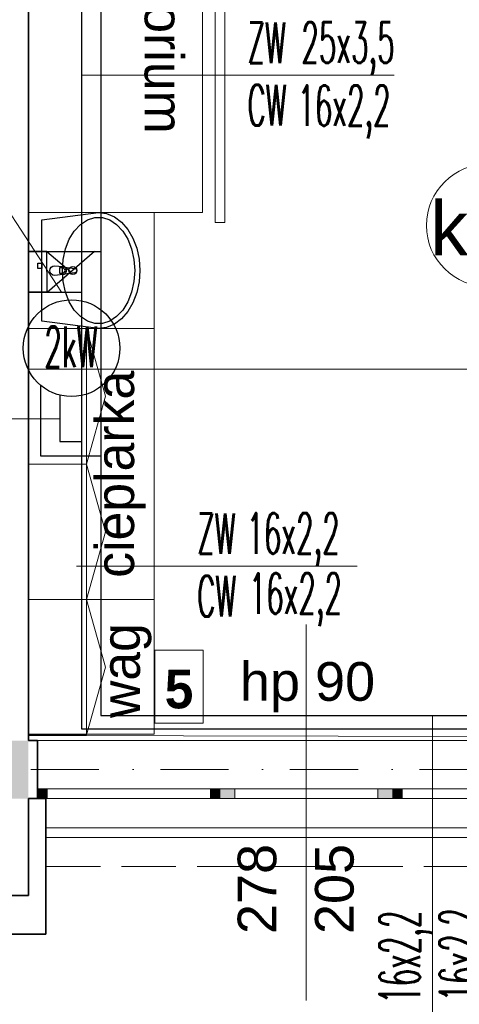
# Model space of a CAD drawing. Header units: millimetres. Extents: x -34676 to 172266, y 39940 to 476087.
# Tile 253 of 256: x 37945 to 40219, y 422748 to 427838. Entities that reach past the tile are written whole.
import ezdxf
from ezdxf.lldxf.tags import DXFTag

# ---------------------------------------------------------------- set-up
doc = ezdxf.new("R2010")
doc.units = ezdxf.units.MM
doc.header["$MEASUREMENT"] = 0
doc.set_wipeout_variables(frame=1)
for name, pattern in [('Krawędzie ukryte', [3.912222, 2.822222, -1.09]), ('Kropki i Kreski', [6.702778, 3.527778, -1.763889, 0, -1.411111]), ('thk_line_type', [945, 540, -405]), ('Wipeout_Contour', [1000, 0, -1000])]:
    doc.linetypes.add(name, pattern=pattern)
for name, color, linetype in [('#IS_ armatura sanitar', 250, 'Continuous'), ('#podkład', 252, 'Continuous'), ('- A - ocieplenie', 7, 'Continuous'), ('2D - Ogólne', 7, 'Continuous'), ('2D - Rysunki i Obrazki', 7, 'Continuous'), ('IS_Text_Pion_Wodociag', 7, 'Continuous'), ('Konstrukcja - Siatka mod', 7, 'Continuous'), ('Konstrukcja - Stropy', 7, 'Continuous'), ('Konstrukcja - Ściany nośne wew..P', 7, 'Continuous'), ('Konstrukcja - Ściany zewnętrzne', 7, 'Continuous'), ('Okna Archicada', 7, 'Continuous'), ('Wnętrze - Umeblowanie', 7, 'Continuous'), ('Wnętrze - Wyposażenie', 7, 'Continuous'), ('Znaczniki okien Archicada', 7, 'Continuous')]:
    doc.layers.add(name, color=color, linetype=linetype)
doc.layers.add('#ks', color=34, linetype='Continuous', lineweight=30)
doc.layers.add('#woda', color=4, linetype='Continuous', lineweight=18)
for name, color, linetype, true_color in [('IS_Ciepła_woda', 1, 'DASHDOT', 0xff0000), ('IS_Opisy_działek_Wodociag', 7, 'SOLID', 0x000000), ('IS_Zimna_woda', 5, 'SOLID', 0x0000ff)]:
    doc.layers.add(name, color=color, linetype=linetype, true_color=true_color)
doc.styles.add('ROMANS', font='romans', dxfattribs={"width": 0.6})
doc.styles.get("Standard").update_dxf_attribs({"font": 'arial.ttf'})
doc.styles.add('STYL_AUTOMATYCZNY_1', font='arial.ttf')
doc.styles.add('STYL_AUTOMATYCZNY_11', font='txt')
doc.styles.add('STYL_AUTOMATYCZNY_8', font='txt')
tags = doc.linetypes.add('DASHDOT', pattern=[20, 10, -5, 0, -5]).pattern_tags.tags
tags[10:11] = [DXFTag(74, 4), DXFTag(75, 0), DXFTag(340, '0'), DXFTag(46, 0.0), DXFTag(50, 0.0), DXFTag(44, 0.0), DXFTag(45, 0.0)]
tags[8:9] = [DXFTag(74, 4), DXFTag(75, 0), DXFTag(340, '0'), DXFTag(46, 0.0), DXFTag(50, 0.0), DXFTag(44, 0.0), DXFTag(45, 0.0)]
tags[6:7] = [DXFTag(74, 4), DXFTag(75, 0), DXFTag(340, '0'), DXFTag(46, 0.0), DXFTag(50, 0.0), DXFTag(44, 0.0), DXFTag(45, 0.0)]
tags[4:5] = [DXFTag(74, 4), DXFTag(75, 0), DXFTag(340, '0'), DXFTag(46, 0.0), DXFTag(50, 0.0), DXFTag(44, 0.0), DXFTag(45, 0.0)]
tags = doc.linetypes.add('SOLID', pattern=[10, 10, 0]).pattern_tags.tags
tags[6:7] = [DXFTag(74, 4), DXFTag(75, 0), DXFTag(340, '0'), DXFTag(46, 0.0), DXFTag(50, 0.0), DXFTag(44, 0.0), DXFTag(45, 0.0)]
tags[4:5] = [DXFTag(74, 4), DXFTag(75, 0), DXFTag(340, '0'), DXFTag(46, 0.0), DXFTag(50, 0.0), DXFTag(44, 0.0), DXFTag(45, 0.0)]

# ---------------------------------------------------------------- blocks, each defined once
blk = doc.blocks.new('ks')
at = {"layer": '#woda', "color": 7, "lineweight": 30}
for p, q in [((-16727.92, -26593.79), (-16751.19, -26573.79)), ((-16727.92, -26573.79), (-16739.55, -26583.79)), ((-16727.92, -26593.79), (-16727.92, -26573.79)), ((-16727.92, -26573.79), (-16718.81, -26573.79)), ((-16727.92, -26593.79), (-16718.79, -26593.79))]:
    blk.add_line(p, q, dxfattribs=at)
blk = doc.blocks.new('tsfdcsa')
at = {"layer": 'Konstrukcja - Ściany zewnętrzne', "linetype": 'Continuous', "lineweight": 13}
for points in [[(37297.6, 101910.5), (37297.6, 101610.5), (37597.6, 101910.5)], [(37597.6, 101910.5), (37297.6, 101610.5), (37597.6, 101610.5)]]:
    blk.add_hatch(color=252, dxfattribs=at).paths.add_polyline_path(points)
at = {"layer": '- A - ocieplenie', "color": 252, "linetype": 'Continuous', "lineweight": 35, "ltscale": 100}
for p, q in [((37687.6, 101610.5), (37687.6, 101560.5)), ((37687.6, 101460.5), (37687.6, 101610.5)), ((37687.6, 101460.5), (37687.6, 101610.5)), ((37687.6, 101560.5), (37687.6, 101410.5))]:
    blk.add_line(p, q, dxfattribs=at)
at = {"layer": '- A - ocieplenie', "color": 252, "linetype": 'Continuous', "lineweight": 35, "ltscale": 100, "flags": 128}
for points in [[(37687.6, 101610.5), (37597.6, 101610.5)], [(37597.6, 101610.5), (37687.6, 101610.5)], [(37597.6, 101410.5), (37597.6, 101110.4)], [(37687.6, 101110.4), (37687.6, 101410.5)], [(37597.6, 101110.4), (37297.6, 101110.4)], [(37687.6, 100910.4), (37687.6, 101110.4)], [(37297.6, 100910.4), (37687.6, 100910.4)]]:
    blk.add_lwpolyline(points, dxfattribs=at)
at = {"layer": '- A - ocieplenie', "color": 252, "linetype": 'Krawędzie ukryte', "lineweight": 20, "ltscale": 100, "flags": 128}
for points in [[(49287.6, 101610.5), (37687.6, 101610.5)], [(49487.6, 101460.5), (37687.6, 101460.5)], [(37687.6, 101460.5), (37687.6, 101260.5)], [(37687.6, 101460.5), (49287.6, 101460.5)], [(37687.6, 101260.5), (49487.6, 101260.5)]]:
    blk.add_lwpolyline(points, dxfattribs=at)
at = {"layer": '2D - Ogólne', "color": 252, "linetype": 'Continuous', "lineweight": 20, "ltscale": 100}
blk.add_line((37597.6, 103831.4), (43427.6, 103831.4), dxfattribs=at)
at = {"layer": '2D - Rysunki i Obrazki', "color": 252, "linetype": 'Continuous', "lineweight": 13, "ltscale": 100}
for p, q in [((37897.6, 104040.5), (37897.6, 103340.5)), ((37897.6, 103340.5), (37897.6, 102640.5)), ((37897.6, 102640.5), (37897.6, 101940.5))]:
    blk.add_line(p, q, dxfattribs=at)
at = {"layer": '2D - Rysunki i Obrazki', "color": 252, "linetype": 'Continuous', "lineweight": 13, "ltscale": 100, "flags": 128}
for points in [[(38497.6, 104640.5), (38497.6, 106440.5), (37597.6, 106440.5), (37597.6, 104640.5)], [(38247.6, 104640.5), (38247.6, 104040.5), (37597.6, 104040.5), (37597.6, 104640.5)], [(38247.6, 104040.5), (38247.6, 102640.5), (37597.6, 102640.5), (37597.6, 104040.5)], [(38247.6, 101943.8), (38247.6, 102640.5), (37597.6, 102640.5), (37597.6, 101943.8)]]:
    blk.add_lwpolyline(points, close=True, dxfattribs=at)
at = {"layer": '2D - Rysunki i Obrazki', "color": 252, "linetype": 'thk_line_type', "lineweight": 13, "ltscale": 100, "flags": 128}
for points in [[(37597.6, 103340.5), (37897.6, 103340.5), (37995.6, 103690.5), (37897.6, 104040.5), (37597.6, 104040.5)], [(37597.6, 102640.5), (37897.6, 102640.5), (37995.6, 102990.5), (37897.6, 103340.5), (37597.6, 103340.5)], [(37597.6, 101940.5), (37897.6, 101940.5), (37995.6, 102290.5), (37897.6, 102640.5), (37597.6, 102640.5)]]:
    blk.add_lwpolyline(points, close=True, dxfattribs=at)
at = {"layer": 'Konstrukcja - Siatka mod', "color": 252, "linetype": 'Kropki i Kreski', "lineweight": 13, "ltscale": 100}
blk.add_line((20180, 101760.5), (49624.6, 101760.5), dxfattribs=at)
at = {"layer": 'Konstrukcja - Stropy', "color": 252, "linetype": 'Continuous', "lineweight": 13, "ltscale": 100, "flags": 128}
blk.add_lwpolyline([(34297.6, 106960.5), (37597.6, 106960.5), (37597.6, 101936.5), (49617.6, 101910.5), (49667.6, 114390.5), (22627.6, 114390.5), (22627.6, 101760.5), (34297.6, 101760.5)], close=True, dxfattribs=at)
at = {"layer": 'Konstrukcja - Ściany nośne wew..P', "color": 252, "linetype": 'Continuous', "lineweight": 35, "ltscale": 100, "flags": 128}
for points in [[(37597.6, 101910.5), (37597.6, 106660.5)], [(37597.6, 101110.4), (37597.6, 101610.5)], [(37297.6, 101110.4), (37597.6, 101110.4)]]:
    blk.add_lwpolyline(points, dxfattribs=at)
at = {"layer": 'Konstrukcja - Ściany zewnętrzne', "color": 252, "linetype": 'Continuous', "lineweight": 35, "ltscale": 100}
for p, q in [((37645.1, 101660.5), (37645.1, 101910.5)), ((37645.1, 101610.5), (37645.1, 101660.5))]:
    blk.add_line(p, q, dxfattribs=at)
at = {"layer": 'Konstrukcja - Ściany zewnętrzne', "color": 252, "linetype": 'Continuous', "lineweight": 35, "ltscale": 100, "flags": 128}
for points in [[(37645.1, 101910.5), (37597.6, 101910.5)], [(37597.6, 101610.5), (37645.1, 101610.5)]]:
    blk.add_lwpolyline(points, dxfattribs=at)
at = {"layer": 'Okna Archicada', "color": 252, "linetype": 'Continuous', "lineweight": 13, "ltscale": 100}
for p, q in [((40425.1, 101910.5), (37645.1, 101910.5)), ((37695.1, 101660.5), (37645.1, 101660.5)), ((37695.1, 101610.5), (37695.1, 101660.5)), ((38540.1, 101660.5), (37695.1, 101660.5)), ((38590.1, 101660.5), (38540.1, 101660.5)), ((38540.1, 101660.5), (38540.1, 101610.5)), ((38665.1, 101660.5), (38590.1, 101660.5)), ((38665.1, 101610.5), (38665.1, 101660.5)), ((39405.1, 101660.5), (38665.1, 101660.5)), ((39480.1, 101660.5), (39405.1, 101660.5)), ((39405.1, 101660.5), (39405.1, 101610.5)), ((39530.1, 101660.5), (39480.1, 101660.5)), ((39530.1, 101610.5), (39530.1, 101660.5)), ((40375.1, 101660.5), (39530.1, 101660.5)), ((40425.1, 101610.5), (37645.1, 101610.5)), ((37645.1, 101610.5), (37695.1, 101610.5)), ((40382.6, 101610.5), (37687.6, 101610.5)), ((37695.1, 101610.5), (38540.1, 101610.5)), ((38540.1, 101610.5), (38590.1, 101610.5)), ((38590.1, 101610.5), (38665.1, 101610.5)), ((38665.1, 101610.5), (39405.1, 101610.5)), ((39405.1, 101610.5), (39480.1, 101610.5)), ((39480.1, 101610.5), (39530.1, 101610.5)), ((39530.1, 101610.5), (40375.1, 101610.5)), ((40382.6, 101410.5), (37687.6, 101410.5))]:
    blk.add_line(p, q, dxfattribs=at)
at = {"layer": 'Okna Archicada', "color": 252, "linetype": 'Continuous', "lineweight": 35, "ltscale": 100}
for p, q in [((37645.1, 101660.5), (37645.1, 101910.5)), ((37645.1, 101610.5), (37645.1, 101660.5)), ((37645.1, 101610.5), (37645.1, 101660.5)), ((37687.6, 101610.5), (37687.6, 101560.5)), ((37687.6, 101560.5), (37687.6, 101410.5))]:
    blk.add_line(p, q, dxfattribs=at)
at = {"layer": 'Wnętrze - Umeblowanie', "color": 252, "linetype": 'Continuous', "lineweight": 13, "ltscale": 100, "flags": 128}
blk.add_lwpolyline([(38563.2, 104589.6), (38563.2, 106589.6), (38613.2, 106589.6), (38613.2, 104589.6)], close=True, dxfattribs=at)
at = {"layer": 'Wnętrze - Wyposażenie', "color": 252, "linetype": 'Continuous', "lineweight": 25, "ltscale": 100}
for p, q in [((37666.5, 104602.7), (37960.5, 104641.2)), ((37666.5, 104078.3), (37666.5, 104602.7)), ((37666.9, 104602.5), (37666.9, 104602.7)), ((37666.9, 104602.5), (37666.9, 104602.7)), ((37866.9, 104578.6), (37902.6, 104602)), ((37902.6, 104602), (37940.9, 104614)), ((37940.9, 104614), (37980.1, 104614)), ((37960.5, 104641.2), (38002.2, 104635.4)), ((37980.1, 104614), (38018.4, 104602)), ((38002.2, 104635.4), (38042.4, 104618.4)), ((38018.4, 104602), (38054.1, 104578.6)), ((38042.4, 104618.4), (38079.4, 104590.6)), ((37835.2, 104544.8), (37866.9, 104578.6)), ((38054.1, 104578.6), (38085.8, 104544.8)), ((38079.4, 104590.6), (38111.8, 104553.3)), ((38111.8, 104553.3), (38138.4, 104507.9)), ((37789.4, 104452.3), (37809, 104502.1)), ((37809, 104502.1), (37835.2, 104544.8)), ((38085.8, 104544.8), (38112, 104502.1)), ((38112, 104502.1), (38131.6, 104452.3)), ((38138.4, 104507.9), (38158.2, 104456)), ((37777.3, 104397.6), (37789.4, 104452.3)), ((38131.6, 104452.3), (38143.6, 104397.6)), ((38158.2, 104456), (38170.4, 104399.7)), ((37773.2, 104340.5), (37777.3, 104397.6)), ((38143.6, 104397.6), (38147.7, 104340.5)), ((38170.4, 104399.7), (38174.5, 104341.2)), ((37773.4, 104354.1), (37758.5, 104354.1)), ((37758.5, 104354.1), (37758.5, 104326.9)), ((37758.5, 104326.9), (37773.4, 104326.9)), ((37777.3, 104283.3), (37773.2, 104340.5)), ((38147.7, 104340.5), (38143.6, 104283.3)), ((38174.5, 104341.2), (38170.4, 104282.7)), ((37789.4, 104228.6), (37777.3, 104283.3)), ((38143.6, 104283.3), (38131.6, 104228.6)), ((38170.4, 104282.7), (38158.2, 104226.4)), ((37809, 104178.8), (37789.4, 104228.6)), ((38131.6, 104228.6), (38112, 104178.8)), ((38158.2, 104226.4), (38138.4, 104174.5)), ((37835.2, 104136.1), (37809, 104178.8)), ((38112, 104178.8), (38085.8, 104136.1)), ((38138.4, 104174.5), (38111.8, 104129.1)), ((37866.9, 104102.3), (37835.2, 104136.1)), ((37902.6, 104078.9), (37866.9, 104102.3)), ((38054.1, 104102.3), (38018.4, 104078.9)), ((38079.4, 104091.7), (38042.4, 104064)), ((38085.8, 104136.1), (38054.1, 104102.3)), ((38111.8, 104129.1), (38079.4, 104091.7)), ((37960.5, 104040.5), (37666.5, 104078.3)), ((37666.9, 104078.3), (37666.9, 104078.4)), ((37666.9, 104078.3), (37666.9, 104078.4)), ((37940.9, 104067), (37902.6, 104078.9)), ((37980.1, 104067), (37940.9, 104067)), ((38002.2, 104047), (37960.5, 104041.2)), ((38018.4, 104078.9), (37980.1, 104067)), ((38042.4, 104064), (38002.2, 104047))]:
    blk.add_line(p, q, dxfattribs=at)
at = {"layer": 'Wnętrze - Wyposażenie', "color": 252, "linetype": 'Continuous', "lineweight": 25, "ltscale": 100, "flags": 128}
blk.add_lwpolyline([(37666.5, 104378), (37666.5, 104351), (37646.5, 104351), (37646.5, 104378)], close=True, dxfattribs=at)
blk.add_lwpolyline([(37733.6, 104365.5), (37775.5, 104361.5, -0.12102), (37785, 104358.2), (37838, 104351.6, -0.882566), (37838, 104329.4), (37785, 104322.7, -0.12102), (37775.5, 104319.5), (37733.6, 104315.5, -1)], format="xyb", close=True, dxfattribs=at)
at = {"layer": 'Wnętrze - Wyposażenie', "color": 252, "linetype": 'Continuous', "lineweight": 25, "ltscale": 100}
blk.add_circle((37827.5, 104340.5), 21, dxfattribs=at)
for centre, radius, start, end in [((37773.4, 104340.5), 13.6, 270, 90), ((37773.6, 104340.5), 21.1, 302.771, 57.229)]:
    blk.add_arc(centre, radius, start, end, dxfattribs=at)
at = {"layer": 'Znaczniki okien Archicada', "color": 252, "linetype": 'Continuous', "lineweight": 13, "ltscale": 100}
blk.add_line((39035.1, 100567.6), (39035.1, 102510.5), dxfattribs=at)
at = {"layer": '2D - Rysunki i Obrazki', "color": 252, "linetype": 'Continuous', "lineweight": 13, "char_height": 200, "attachment_point": 8, "style": 'STYL_AUTOMATYCZNY_8'}
for s, insert, rotation in [('\\A1;{\\pqc;\\fF1|b0|i0|c0|p0;\\W1.000000;dygestorium}', (38138.7, 105776.5), 270), ('\\A1;{\\pqc;\\fF1|b0|i0|c0|p0;\\W1.000000;cieplarka}', (38204.6, 103287.3), 90), ('\\A1;{\\pqc;\\fF1|b0|i0|c0|p0;\\W1.000000;wag}', (38235.1, 102272.8), 90)]:
    blk.add_mtext(s, dxfattribs=dict(at, insert=insert, rotation=rotation))
at = {"layer": 'Znaczniki okien Archicada', "color": 252, "linetype": 'Continuous', "lineweight": 15, "insert": (38691.9, 102056), "char_height": 200, "attachment_point": 7, "style": 'STYL_AUTOMATYCZNY_1'}
blk.add_mtext('\\A1;{\\pql;\\pt0;\\fArial|b0|i0|c238|p0;\\W1.000000;hp 90\\fArial|b0|i0|c238|p0;\\W1.000000;\\A1{\\H.66x;\\S^  ;}\\fArial|b0|i0|c238|p0;\\W1.000000;\\fArial|b0|i0|c238|p0;\\W1.000000;}', dxfattribs=at)
at = {"layer": 'Znaczniki okien Archicada', "color": 252, "linetype": 'Continuous', "lineweight": 15, "char_height": 200, "attachment_point": 7, "rotation": 90, "style": 'STYL_AUTOMATYCZNY_1'}
for s, insert in [('\\A1;{\\pql;\\pt0;\\fArial|b0|i0|c238|p0;\\W1.000000;278\\fArial|b0|i0|c238|p0;\\W1.000000;\\A1{\\H.66x;\\S^  ;}\\fArial|b0|i0|c238|p0;\\W1.000000;\\fArial|b0|i0|c238|p0;\\W1.000000;}', (38938.4, 100910.5)), ('\\A1;{\\pql;\\pt0;\\fArial|b0|i0|c238|p0;\\W1.000000;205\\fArial|b0|i0|c238|p0;\\W1.000000;\\A1{\\H.66x;\\S^  ;}\\fArial|b0|i0|c238|p0;\\W1.000000;\\fArial|b0|i0|c238|p0;\\W1.000000;}', (39338.4, 100910.5))]:
    blk.add_mtext(s, dxfattribs=dict(at, insert=insert))
at = {"color": 252, "linetype": 'Wipeout_Contour', "lineweight": 0, "ltscale": 436633.173084}
blk.add_wipeout([(38252.3, 102001.5), (38501.3, 102001.5), (38501.3, 102377.9), (38252.3, 102377.9)], dxfattribs=at).dxf.layer = '2D - Rysunki i Obrazki'
at = {"layer": '2D - Rysunki i Obrazki', "color": 252, "linetype": 'Continuous', "lineweight": 13, "ltscale": 100}
for p, q in [((38501.3, 102377.9), (38252.3, 102377.9)), ((38252.3, 102377.9), (38252.3, 102001.5)), ((38501.3, 102001.5), (38501.3, 102377.9)), ((38252.3, 102001.5), (38501.3, 102001.5))]:
    blk.add_line(p, q, dxfattribs=at)
at = {"layer": '2D - Rysunki i Obrazki', "color": 252, "linetype": 'Continuous', "lineweight": 13, "insert": (38376.8, 102074.5), "char_height": 200, "attachment_point": 8, "style": 'STYL_AUTOMATYCZNY_11'}
blk.add_mtext('\\A1;{\\pqc;\\fF1|b1|i0|c0|p0;\\W1.000000;5}', dxfattribs=at)

msp = doc.modelspace()

# ---------------------------------------------------------------- block references
at = {"layer": '#podkład'}
msp.add_blockref('tsfdcsa', (392.7, 322200.3), dxfattribs=at)

# ---------------------------------------------------------------- next in the draw order: hatches: boundary and pattern name
at = {"layer": 'Okna Archicada', "linetype": 'Continuous', "lineweight": 13}
for points in [[(38037.8, 423810.8), (38087.8, 423810.8), (38087.8, 423860.8), (38037.8, 423860.8)], [(38982.8, 423860.8), (38932.8, 423860.8), (38932.8, 423810.8), (38982.8, 423810.8)], [(38982.8, 423810.8), (39057.8, 423810.8), (39057.8, 423860.8), (38982.8, 423860.8)], [(39872.8, 423860.8), (39797.8, 423860.8), (39797.8, 423810.8), (39872.8, 423810.8)], [(39872.8, 423810.8), (39922.8, 423810.8), (39922.8, 423860.8), (39872.8, 423860.8)]]:
    msp.add_hatch(color=252, dxfattribs=at).paths.add_polyline_path(points)

# ---------------------------------------------------------------- next in the draw order: linework, layer by layer
at = {"layer": '#ks', "color": 202, "lineweight": 30}
msp.add_circle((38213.6, 426139.7), 250, dxfattribs=at)
at = {"layer": 'IS_Ciepła_woda', "color": 1, "lineweight": 30, "ltscale": 20}
for p, q in [((38264.8, 428449.5), (38264.8, 426579.6)), ((38264.8, 426579.6), (38264.8, 424492.4)), ((37990.3, 426429.7), (38264.8, 426429.7)), ((38152.7, 425897.3), (38152.7, 425656.5)), ((38152.7, 425656.5), (38264.8, 425656.5)), ((38264.8, 424492.4), (38264.8, 424171.1)), ((38264.8, 424171.1), (40886.4, 424171.1))]:
    msp.add_line(p, q, dxfattribs=at)
at = {"layer": 'IS_Opisy_działek_Wodociag', "color": 7, "lineweight": 13, "ltscale": 10}
for p, q in [((37424.3, 427557.2), (38161.9, 426429.7)), ((38264.8, 427550.3), (39881.9, 427550.3)), ((36958.8, 425775), (38152.7, 425775)), ((38239.3, 425012.5), (39691.3, 425012.5)), ((40080.4, 422458), (40080.4, 424240.1))]:
    msp.add_line(p, q, dxfattribs=at)
at = {"layer": 'IS_Text_Pion_Wodociag', "color": 7, "linetype": 'SOLID', "lineweight": 18, "ltscale": 10}
msp.add_ellipse((40373, 426774.3), major_axis=(324, 0), ratio=0.983333, dxfattribs=at)
at = {"layer": 'IS_Zimna_woda', "color": 4, "lineweight": 30, "ltscale": 10}
for p, q in [((38364.8, 428659.5), (38364.8, 426789.6)), ((38364.8, 426789.6), (38364.8, 424292.4)), ((37990.3, 426639.7), (38364.8, 426639.7)), ((38053.8, 425947.5), (38053.8, 425582.5)), ((38053.8, 425582.5), (38364.8, 425582.5)), ((38364.8, 424292.4), (38364.8, 424240.1)), ((38364.8, 424240.1), (41096.4, 424240.1))]:
    msp.add_line(p, q, dxfattribs=at)

# ---------------------------------------------------------------- next in the draw order: block references
at = {"layer": '#IS_ armatura sanitar', "lineweight": 30, "xscale": -10.56000000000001, "yscale": 10.56, "zscale": 10.56, "rotation": 0.2217587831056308}
msp.add_blockref('ks', (-139645.2, 706573.5), dxfattribs=at)

# ---------------------------------------------------------------- next in the draw order: texts
at = {"layer": '#ks', "color": 202, "lineweight": 30, "style": 'ROMANS', "width": 0.5}
msp.add_text('2kW', height=210, dxfattribs=at).set_placement((38073.5, 426041))
at = {"layer": 'IS_Opisy_działek_Wodociag', "color": 7, "lineweight": 13, "ltscale": 10, "style": 'ROMANS', "width": 0.5}
for s, p in [('ZW', (39124, 427613.3)), ('25x3,5', (39403, 427614.5)), ('CW', (39123.8, 427290.2)), ('16x2,2', (39382.3, 427288.3)), ('ZW', (38863.7, 425075.6)), ('16x2,2', (39118.8, 425076.8)), ('16x2,2', (39130.8, 424765.8)), ('CW', (38863.5, 424752.4))]:
    msp.add_text(s, height=210, dxfattribs=at).set_placement(p)
for p in [(40016.1, 422750.8), (40327.1, 422762.8)]:
    msp.add_text('16x2,2', height=210, rotation=90, dxfattribs=at).set_placement(p)
at = {"layer": 'IS_Text_Pion_Wodociag', "color": 7, "linetype": 'SOLID', "lineweight": 18, "ltscale": 10, "insert": (40373, 426615.8), "char_height": 280, "attachment_point": 8}
msp.add_mtext('ks8', dxfattribs=at)

doc.saveas('drawing.dxf')
